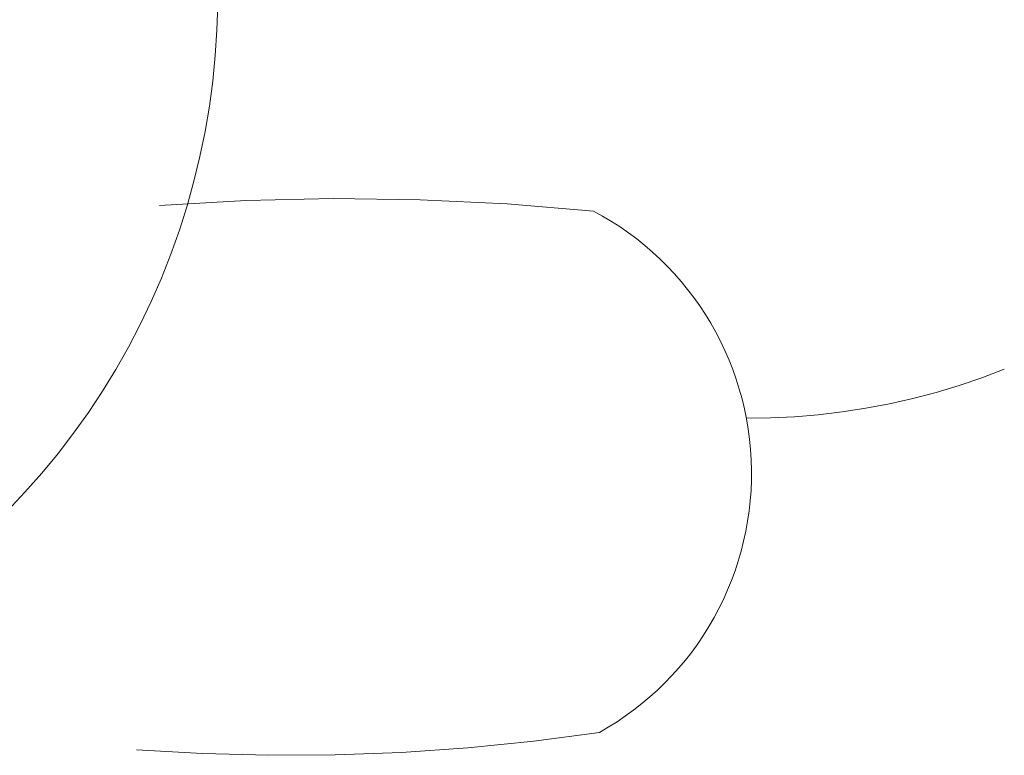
# Model space of a CAD drawing. Header units: millimetres. Extents: x -1459 to 125, y -3469 to 122.
# Tile 87 of 199: x -180.63 to -175.12, y -2950.28 to -2946.16. Entities that reach past the tile are written whole.
import ezdxf

# ---------------------------------------------------------------- set-up
doc = ezdxf.new("R2010")
doc.units = ezdxf.units.MM
doc.header["$MEASUREMENT"] = 0
doc.layers.add('Layer 1', color=7, linetype='Continuous')

msp = doc.modelspace()

# ---------------------------------------------------------------- linework, layer by layer
at = {"layer": 'Layer 1', "color": 5, "lineweight": 9}
for points, knots in [([(-182.1575, -2942.1839), (-182.1575, -2942.1839), (-182.2918, -2942.1348), (-182.2918, -2942.1348), (-182.2918, -2942.1348), (-182.4276, -2942.0904), (-182.4276, -2942.0904), (-182.4276, -2942.0904), (-182.565, -2942.0507), (-182.565, -2942.0507), (-182.565, -2942.0507), (-182.7036, -2942.0159), (-182.7036, -2942.0159), (-182.7036, -2942.0159), (-182.8433, -2941.9859), (-182.8433, -2941.9859), (-182.8433, -2941.9859), (-182.984, -2941.9607), (-182.984, -2941.9607), (-182.984, -2941.9607), (-183.1255, -2941.9404), (-183.1255, -2941.9404), (-183.1255, -2941.9404), (-183.2676, -2941.9251), (-183.2676, -2941.9251), (-183.2676, -2941.9251), (-183.4102, -2941.9147), (-183.4102, -2941.9147), (-183.4102, -2941.9147), (-183.553, -2941.9093), (-183.553, -2941.9093), (-183.553, -2941.9093), (-183.6959, -2941.9088), (-183.6959, -2941.9088), (-183.6959, -2941.9088), (-183.8388, -2941.9132), (-183.8388, -2941.9132), (-183.8388, -2941.9132), (-183.9814, -2941.9227), (-183.9814, -2941.9227), (-183.9814, -2941.9227), (-184.1236, -2941.9371), (-184.1236, -2941.9371), (-184.1236, -2941.9371), (-184.2652, -2941.9564), (-184.2652, -2941.9564), (-184.2652, -2941.9564), (-184.4061, -2941.9806), (-184.4061, -2941.9806), (-184.4061, -2941.9806), (-184.546, -2942.0097), (-184.546, -2942.0097), (-184.546, -2942.0097), (-184.6849, -2942.0436), (-184.6849, -2942.0436), (-184.6849, -2942.0436), (-184.8224, -2942.0823), (-184.8224, -2942.0823), (-184.8224, -2942.0823), (-184.9586, -2942.1258), (-184.9586, -2942.1258), (-184.9586, -2942.1258), (-185.0932, -2942.1739), (-185.0932, -2942.1739), (-185.0932, -2942.1739), (-185.226, -2942.2268), (-185.226, -2942.2268), (-185.226, -2942.2268), (-185.3569, -2942.2841), (-185.3569, -2942.2841), (-185.3569, -2942.2841), (-185.4857, -2942.346), (-185.4857, -2942.346), (-185.4857, -2942.346), (-185.6123, -2942.4124), (-185.6123, -2942.4124), (-185.6123, -2942.4124), (-185.7365, -2942.4831), (-185.7365, -2942.4831), (-185.7365, -2942.4831), (-185.8582, -2942.558), (-185.8582, -2942.558), (-185.8582, -2942.558), (-185.9773, -2942.6372), (-185.9773, -2942.6372), (-185.9773, -2942.6372), (-186.0935, -2942.7204), (-186.0935, -2942.7204), (-186.0935, -2942.7204), (-186.2067, -2942.8076), (-186.2067, -2942.8076), (-186.2067, -2942.8076), (-186.3169, -2942.8987), (-186.3169, -2942.8987), (-186.3169, -2942.8987), (-186.4238, -2942.9935), (-186.4238, -2942.9935), (-186.4238, -2942.9935), (-186.5274, -2943.092), (-186.5274, -2943.092), (-186.5274, -2943.092), (-186.6275, -2943.194), (-186.6275, -2943.194), (-186.6275, -2943.194), (-186.7239, -2943.2995), (-186.7239, -2943.2995), (-186.7239, -2943.2995), (-186.8167, -2943.4082), (-186.8167, -2943.4082), (-186.8167, -2943.4082), (-186.9056, -2943.5201), (-186.9056, -2943.5201), (-186.9056, -2943.5201), (-186.9907, -2943.635), (-186.9907, -2943.635), (-186.9907, -2943.635), (-187.0716, -2943.7528), (-187.0716, -2943.7528), (-187.0716, -2943.7528), (-187.1484, -2943.8733), (-187.1484, -2943.8733), (-187.1484, -2943.8733), (-187.221, -2943.9965), (-187.221, -2943.9965), (-187.221, -2943.9965), (-187.2893, -2944.122), (-187.2893, -2944.122), (-187.2893, -2944.122), (-187.3532, -2944.2499), (-187.3532, -2944.2499), (-187.3532, -2944.2499), (-187.4126, -2944.3799), (-187.4126, -2944.3799), (-187.4126, -2944.3799), (-187.4675, -2944.5119), (-187.4675, -2944.5119), (-187.4675, -2944.5119), (-187.5177, -2944.6457), (-187.5177, -2944.6457), (-187.5177, -2944.6457), (-187.5633, -2944.7811), (-187.5633, -2944.7811), (-187.5633, -2944.7811), (-187.6041, -2944.9181), (-187.6041, -2944.9181), (-187.6041, -2944.9181), (-187.6402, -2945.0564), (-187.6402, -2945.0564), (-187.6402, -2945.0564), (-187.6714, -2945.1959), (-187.6714, -2945.1959), (-187.6714, -2945.1959), (-187.6978, -2945.3364), (-187.6978, -2945.3364), (-187.6978, -2945.3364), (-187.7193, -2945.4777), (-187.7193, -2945.4777), (-187.7193, -2945.4777), (-187.7358, -2945.6196), (-187.7358, -2945.6196), (-187.7358, -2945.6196), (-187.7475, -2945.7621), (-187.7475, -2945.7621), (-187.7475, -2945.7621), (-187.7542, -2945.9049), (-187.7542, -2945.9049), (-187.7542, -2945.9049), (-187.7559, -2946.0478), (-187.7559, -2946.0478), (-187.7559, -2946.0478), (-187.7526, -2946.1907), (-187.7526, -2946.1907), (-187.7526, -2946.1907), (-187.7444, -2946.3334), (-187.7444, -2946.3334), (-187.7444, -2946.3334), (-187.7313, -2946.4757), (-187.7313, -2946.4757), (-187.7313, -2946.4757), (-187.7132, -2946.6175), (-187.7132, -2946.6175), (-187.7132, -2946.6175), (-187.6902, -2946.7586), (-187.6902, -2946.7586), (-187.6902, -2946.7586), (-187.6624, -2946.8987), (-187.6624, -2946.8987), (-187.6624, -2946.8987), (-187.6297, -2947.0379), (-187.6297, -2947.0379), (-187.6297, -2947.0379), (-187.5921, -2947.1758), (-187.5921, -2947.1758), (-187.5921, -2947.1758), (-187.5498, -2947.3123), (-187.5498, -2947.3123), (-187.5498, -2947.3123), (-187.5028, -2947.4473), (-187.5028, -2947.4473), (-187.5028, -2947.4473), (-187.4512, -2947.5806), (-187.4512, -2947.5806), (-187.4512, -2947.5806), (-187.3949, -2947.712), (-187.3949, -2947.712), (-187.3949, -2947.712), (-187.3342, -2947.8413), (-187.3342, -2947.8413), (-187.3342, -2947.8413), (-187.2689, -2947.9685), (-187.2689, -2947.9685), (-187.2689, -2947.9685), (-187.1993, -2948.0933), (-187.1993, -2948.0933), (-187.1993, -2948.0933), (-187.1254, -2948.2157), (-187.1254, -2948.2157), (-187.1254, -2948.2157), (-187.0473, -2948.3354), (-187.0473, -2948.3354), (-187.0473, -2948.3354), (-186.9651, -2948.4523), (-186.9651, -2948.4523), (-186.9651, -2948.4523), (-186.8789, -2948.5663), (-186.8789, -2948.5663), (-186.8789, -2948.5663), (-186.7888, -2948.6772), (-186.7888, -2948.6772), (-186.7888, -2948.6772), (-186.6949, -2948.785), (-186.6949, -2948.785), (-186.6949, -2948.785), (-186.5973, -2948.8894), (-186.5973, -2948.8894), (-186.5973, -2948.8894), (-186.4961, -2948.9904), (-186.4961, -2948.9904), (-186.4961, -2948.9904), (-186.3915, -2949.0878), (-186.3915, -2949.0878), (-186.3915, -2949.0878), (-186.2836, -2949.1815), (-186.2836, -2949.1815), (-186.2836, -2949.1815), (-186.1725, -2949.2714), (-186.1725, -2949.2714), (-186.1725, -2949.2714), (-186.0583, -2949.3574), (-186.0583, -2949.3574), (-186.0583, -2949.3574), (-185.9412, -2949.4394), (-185.9412, -2949.4394), (-185.9412, -2949.4394), (-185.8214, -2949.5172), (-185.8214, -2949.5172), (-185.8214, -2949.5172), (-185.6989, -2949.5909), (-185.6989, -2949.5909), (-185.6989, -2949.5909), (-185.5739, -2949.6603), (-185.5739, -2949.6603), (-185.5739, -2949.6603), (-185.4466, -2949.7253), (-185.4466, -2949.7253), (-185.4466, -2949.7253), (-185.3171, -2949.7858), (-185.3171, -2949.7858), (-185.3171, -2949.7858), (-185.1856, -2949.8418), (-185.1856, -2949.8418), (-185.1856, -2949.8418), (-185.0523, -2949.8932), (-185.0523, -2949.8932), (-185.0523, -2949.8932), (-184.9172, -2949.9399), (-184.9172, -2949.9399), (-184.9172, -2949.9399), (-184.7806, -2949.982), (-184.7806, -2949.982), (-184.7806, -2949.982), (-184.6426, -2950.0192), (-184.6426, -2950.0192), (-184.6426, -2950.0192), (-184.5034, -2950.0517), (-184.5034, -2950.0517), (-184.5034, -2950.0517), (-184.3631, -2950.0793), (-184.3631, -2950.0793), (-184.3631, -2950.0793), (-184.222, -2950.102), (-184.222, -2950.102), (-184.222, -2950.102), (-184.0802, -2950.1198), (-184.0802, -2950.1198), (-184.0802, -2950.1198), (-183.9379, -2950.1326), (-183.9379, -2950.1326), (-183.9379, -2950.1326), (-183.7952, -2950.1406), (-183.7952, -2950.1406), (-183.7952, -2950.1406), (-183.6523, -2950.1435), (-183.6523, -2950.1435), (-183.6523, -2950.1435), (-183.5093, -2950.1415), (-183.5093, -2950.1415), (-183.5093, -2950.1415), (-183.3666, -2950.1346), (-183.3666, -2950.1346), (-183.3666, -2950.1346), (-183.2241, -2950.1227), (-183.2241, -2950.1227), (-183.2241, -2950.1227), (-183.0822, -2950.1058), (-183.0822, -2950.1058), (-183.0822, -2950.1058), (-182.9409, -2950.0841), (-182.9409, -2950.0841), (-182.9409, -2950.0841), (-182.8005, -2950.0574), (-182.8005, -2950.0574), (-182.8005, -2950.0574), (-182.6611, -2950.0259), (-182.6611, -2950.0259), (-182.6611, -2950.0259), (-182.5229, -2949.9896), (-182.5229, -2949.9896), (-182.5229, -2949.9896), (-182.386, -2949.9485), (-182.386, -2949.9485), (-182.386, -2949.9485), (-182.2506, -2949.9026), (-182.2506, -2949.9026), (-182.2506, -2949.9026), (-182.1169, -2949.8521), (-182.1169, -2949.8521), (-182.1169, -2949.8521), (-181.985, -2949.797), (-181.985, -2949.797), (-181.985, -2949.797), (-181.8551, -2949.7374), (-181.8551, -2949.7374), (-181.8551, -2949.7374), (-181.7274, -2949.6733), (-181.7274, -2949.6733), (-181.7274, -2949.6733), (-181.602, -2949.6047), (-181.602, -2949.6047), (-181.602, -2949.6047), (-181.479, -2949.5319), (-181.479, -2949.5319), (-181.479, -2949.5319), (-181.3586, -2949.4548), (-181.3586, -2949.4548), (-181.3586, -2949.4548), (-181.241, -2949.3737), (-181.241, -2949.3737), (-181.241, -2949.3737), (-181.1262, -2949.2884), (-181.1262, -2949.2884), (-181.1262, -2949.2884), (-181.0145, -2949.1993), (-181.0145, -2949.1993), (-181.0145, -2949.1993), (-180.9059, -2949.1063), (-180.9059, -2949.1063), (-180.9059, -2949.1063), (-180.8007, -2949.0096), (-180.8007, -2949.0096), (-180.8007, -2949.0096), (-180.6988, -2948.9093), (-180.6988, -2948.9093), (-180.6988, -2948.9093), (-180.6005, -2948.8056), (-180.6005, -2948.8056), (-180.6005, -2948.8056), (-180.5059, -2948.6985), (-180.5059, -2948.6985), (-180.5059, -2948.6985), (-180.415, -2948.5881), (-180.415, -2948.5881), (-180.415, -2948.5881), (-180.328, -2948.4747), (-180.328, -2948.4747), (-180.328, -2948.4747), (-180.245, -2948.3584), (-180.245, -2948.3584), (-180.245, -2948.3584), (-180.1661, -2948.2392), (-180.1661, -2948.2392), (-180.1661, -2948.2392), (-180.0914, -2948.1173), (-180.0914, -2948.1173), (-180.0914, -2948.1173), (-180.021, -2947.993), (-180.021, -2947.993), (-180.021, -2947.993), (-179.9549, -2947.8663), (-179.9549, -2947.8663), (-179.9549, -2947.8663), (-179.8932, -2947.7373), (-179.8932, -2947.7373), (-179.8932, -2947.7373), (-179.8361, -2947.6063), (-179.8361, -2947.6063), (-179.8361, -2947.6063), (-179.7835, -2947.4734), (-179.7835, -2947.4734), (-179.7835, -2947.4734), (-179.7356, -2947.3387), (-179.7356, -2947.3387), (-179.7356, -2947.3387), (-179.6924, -2947.2025), (-179.6924, -2947.2025), (-179.6924, -2947.2025), (-179.654, -2947.0648), (-179.654, -2947.0648), (-179.654, -2947.0648), (-179.6203, -2946.9259), (-179.6203, -2946.9259), (-179.6203, -2946.9259), (-179.5915, -2946.7859), (-179.5915, -2946.7859), (-179.5915, -2946.7859), (-179.5676, -2946.645), (-179.5676, -2946.645), (-179.5676, -2946.645), (-179.5485, -2946.5033), (-179.5485, -2946.5033), (-179.5485, -2946.5033), (-179.5344, -2946.3611), (-179.5344, -2946.3611), (-179.5344, -2946.3611), (-179.5253, -2946.2185), (-179.5253, -2946.2185), (-179.5253, -2946.2185), (-179.5211, -2946.0756), (-179.5211, -2946.0756), (-179.5211, -2946.0756), (-179.5218, -2945.9327), (-179.5218, -2945.9327), (-179.5218, -2945.9327), (-179.5275, -2945.7899), (-179.5275, -2945.7899), (-179.5275, -2945.7899), (-179.5382, -2945.6473), (-179.5382, -2945.6473), (-179.5382, -2945.6473), (-179.5538, -2945.5053), (-179.5538, -2945.5053), (-179.5538, -2945.5053), (-179.5743, -2945.3638), (-179.5743, -2945.3638), (-179.5743, -2945.3638), (-179.5998, -2945.2232), (-179.5998, -2945.2232), (-179.5998, -2945.2232), (-179.6301, -2945.0835), (-179.6301, -2945.0835), (-179.6301, -2945.0835), (-179.6652, -2944.9449), (-179.6652, -2944.9449), (-179.6652, -2944.9449), (-179.7051, -2944.8077), (-179.7051, -2944.8077), (-179.7051, -2944.8077), (-179.7498, -2944.6719), (-179.7498, -2944.6719), (-179.7498, -2944.6719), (-179.7991, -2944.5378), (-179.7991, -2944.5378), (-179.7991, -2944.5378), (-179.8531, -2944.4054), (-179.8531, -2944.4054), (-179.8531, -2944.4054), (-179.9116, -2944.275), (-179.9116, -2944.275), (-179.9116, -2944.275), (-179.9746, -2944.1467), (-179.9746, -2944.1467), (-179.9746, -2944.1467), (-180.042, -2944.0207), (-180.042, -2944.0207), (-180.042, -2944.0207), (-180.1138, -2943.8971), (-180.1138, -2943.8971), (-180.1138, -2943.8971), (-180.1898, -2943.776), (-180.1898, -2943.776), (-180.1898, -2943.776), (-180.27, -2943.6577), (-180.27, -2943.6577), (-180.27, -2943.6577), (-180.3542, -2943.5422), (-180.3542, -2943.5422), (-180.3542, -2943.5422), (-180.4424, -2943.4297), (-180.4424, -2943.4297), (-180.4424, -2943.4297), (-180.5344, -2943.3204), (-180.5344, -2943.3204), (-180.5344, -2943.3204), (-180.6302, -2943.2143), (-180.6302, -2943.2143), (-180.6302, -2943.2143), (-180.7296, -2943.1116), (-180.7296, -2943.1116), (-180.7296, -2943.1116), (-180.8325, -2943.0124), (-180.8325, -2943.0124), (-180.8325, -2943.0124), (-180.9388, -2942.9168), (-180.9388, -2942.9168), (-180.9388, -2942.9168), (-181.0483, -2942.825), (-181.0483, -2942.825), (-181.0483, -2942.825), (-181.1609, -2942.737), (-181.1609, -2942.737), (-181.1609, -2942.737), (-181.2766, -2942.653), (-181.2766, -2942.653), (-181.2766, -2942.653), (-181.3951, -2942.5731), (-181.3951, -2942.5731), (-181.3951, -2942.5731), (-181.5163, -2942.4973), (-181.5163, -2942.4973), (-181.5163, -2942.4973), (-181.64, -2942.4258), (-181.64, -2942.4258), (-181.64, -2942.4258), (-181.7662, -2942.3586), (-181.7662, -2942.3586), (-181.7662, -2942.3586), (-181.8946, -2942.2958), (-181.8946, -2942.2958), (-181.8946, -2942.2958), (-182.0251, -2942.2376), (-182.0251, -2942.2376), (-182.0251, -2942.2376), (-182.1575, -2942.1839), (-182.1575, -2942.1839)], [0, 0, 0, 0, 0.005525, 0.005525, 0.005525, 0.01105, 0.01105, 0.01105, 0.016575, 0.016575, 0.016575, 0.022099, 0.022099, 0.022099, 0.027624, 0.027624, 0.027624, 0.033149, 0.033149, 0.033149, 0.038674, 0.038674, 0.038674, 0.044199, 0.044199, 0.044199, 0.049724, 0.049724, 0.049724, 0.055249, 0.055249, 0.055249, 0.060773, 0.060773, 0.060773, 0.066298, 0.066298, 0.066298, 0.071823, 0.071823, 0.071823, 0.077348, 0.077348, 0.077348, 0.082873, 0.082873, 0.082873, 0.088398, 0.088398, 0.088398, 0.093923, 0.093923, 0.093923, 0.099448, 0.099448, 0.099448, 0.104972, 0.104972, 0.104972, 0.110497, 0.110497, 0.110497, 0.116022, 0.116022, 0.116022, 0.121547, 0.121547, 0.121547, 0.127072, 0.127072, 0.127072, 0.132597, 0.132597, 0.132597, 0.138122, 0.138122, 0.138122, 0.143646, 0.143646, 0.143646, 0.149171, 0.149171, 0.149171, 0.154696, 0.154696, 0.154696, 0.160221, 0.160221, 0.160221, 0.165746, 0.165746, 0.165746, 0.171271, 0.171271, 0.171271, 0.176796, 0.176796, 0.176796, 0.18232, 0.18232, 0.18232, 0.187845, 0.187845, 0.187845, 0.19337, 0.19337, 0.19337, 0.198895, 0.198895, 0.198895, 0.20442, 0.20442, 0.20442, 0.209945, 0.209945, 0.209945, 0.21547, 0.21547, 0.21547, 0.220994, 0.220994, 0.220994, 0.226519, 0.226519, 0.226519, 0.232044, 0.232044, 0.232044, 0.237569, 0.237569, 0.237569, 0.243094, 0.243094, 0.243094, 0.248619, 0.248619, 0.248619, 0.254144, 0.254144, 0.254144, 0.259669, 0.259669, 0.259669, 0.265193, 0.265193, 0.265193, 0.270718, 0.270718, 0.270718, 0.276243, 0.276243, 0.276243, 0.281768, 0.281768, 0.281768, 0.287293, 0.287293, 0.287293, 0.292818, 0.292818, 0.292818, 0.298343, 0.298343, 0.298343, 0.303867, 0.303867, 0.303867, 0.309392, 0.309392, 0.309392, 0.314917, 0.314917, 0.314917, 0.320442, 0.320442, 0.320442, 0.325967, 0.325967, 0.325967, 0.331492, 0.331492, 0.331492, 0.337017, 0.337017, 0.337017, 0.342541, 0.342541, 0.342541, 0.348066, 0.348066, 0.348066, 0.353591, 0.353591, 0.353591, 0.359116, 0.359116, 0.359116, 0.364641, 0.364641, 0.364641, 0.370166, 0.370166, 0.370166, 0.375691, 0.375691, 0.375691, 0.381215, 0.381215, 0.381215, 0.38674, 0.38674, 0.38674, 0.392265, 0.392265, 0.392265, 0.39779, 0.39779, 0.39779, 0.403315, 0.403315, 0.403315, 0.40884, 0.40884, 0.40884, 0.414365, 0.414365, 0.414365, 0.41989, 0.41989, 0.41989, 0.425414, 0.425414, 0.425414, 0.430939, 0.430939, 0.430939, 0.436464, 0.436464, 0.436464, 0.441989, 0.441989, 0.441989, 0.447514, 0.447514, 0.447514, 0.453039, 0.453039, 0.453039, 0.458564, 0.458564, 0.458564, 0.464088, 0.464088, 0.464088, 0.469613, 0.469613, 0.469613, 0.475138, 0.475138, 0.475138, 0.480663, 0.480663, 0.480663, 0.486188, 0.486188, 0.486188, 0.491713, 0.491713, 0.491713, 0.497238, 0.497238, 0.497238, 0.502762, 0.502762, 0.502762, 0.508287, 0.508287, 0.508287, 0.513812, 0.513812, 0.513812, 0.519337, 0.519337, 0.519337, 0.524862, 0.524862, 0.524862, 0.530387, 0.530387, 0.530387, 0.535912, 0.535912, 0.535912, 0.541436, 0.541436, 0.541436, 0.546961, 0.546961, 0.546961, 0.552486, 0.552486, 0.552486, 0.558011, 0.558011, 0.558011, 0.563536, 0.563536, 0.563536, 0.569061, 0.569061, 0.569061, 0.574586, 0.574586, 0.574586, 0.58011, 0.58011, 0.58011, 0.585635, 0.585635, 0.585635, 0.59116, 0.59116, 0.59116, 0.596685, 0.596685, 0.596685, 0.60221, 0.60221, 0.60221, 0.607735, 0.607735, 0.607735, 0.61326, 0.61326, 0.61326, 0.618785, 0.618785, 0.618785, 0.624309, 0.624309, 0.624309, 0.629834, 0.629834, 0.629834, 0.635359, 0.635359, 0.635359, 0.640884, 0.640884, 0.640884, 0.646409, 0.646409, 0.646409, 0.651934, 0.651934, 0.651934, 0.657459, 0.657459, 0.657459, 0.662983, 0.662983, 0.662983, 0.668508, 0.668508, 0.668508, 0.674033, 0.674033, 0.674033, 0.679558, 0.679558, 0.679558, 0.685083, 0.685083, 0.685083, 0.690608, 0.690608, 0.690608, 0.696133, 0.696133, 0.696133, 0.701657, 0.701657, 0.701657, 0.707182, 0.707182, 0.707182, 0.712707, 0.712707, 0.712707, 0.718232, 0.718232, 0.718232, 0.723757, 0.723757, 0.723757, 0.729282, 0.729282, 0.729282, 0.734807, 0.734807, 0.734807, 0.740331, 0.740331, 0.740331, 0.745856, 0.745856, 0.745856, 0.751381, 0.751381, 0.751381, 0.756906, 0.756906, 0.756906, 0.762431, 0.762431, 0.762431, 0.767956, 0.767956, 0.767956, 0.773481, 0.773481, 0.773481, 0.779006, 0.779006, 0.779006, 0.78453, 0.78453, 0.78453, 0.790055, 0.790055, 0.790055, 0.79558, 0.79558, 0.79558, 0.801105, 0.801105, 0.801105, 0.80663, 0.80663, 0.80663, 0.812155, 0.812155, 0.812155, 0.81768, 0.81768, 0.81768, 0.823204, 0.823204, 0.823204, 0.828729, 0.828729, 0.828729, 0.834254, 0.834254, 0.834254, 0.839779, 0.839779, 0.839779, 0.845304, 0.845304, 0.845304, 0.850829, 0.850829, 0.850829, 0.856354, 0.856354, 0.856354, 0.861878, 0.861878, 0.861878, 0.867403, 0.867403, 0.867403, 0.872928, 0.872928, 0.872928, 0.878453, 0.878453, 0.878453, 0.883978, 0.883978, 0.883978, 0.889503, 0.889503, 0.889503, 0.895028, 0.895028, 0.895028, 0.900552, 0.900552, 0.900552, 0.906077, 0.906077, 0.906077, 0.911602, 0.911602, 0.911602, 0.917127, 0.917127, 0.917127, 0.922652, 0.922652, 0.922652, 0.928177, 0.928177, 0.928177, 0.933702, 0.933702, 0.933702, 0.939227, 0.939227, 0.939227, 0.944751, 0.944751, 0.944751, 0.950276, 0.950276, 0.950276, 0.955801, 0.955801, 0.955801, 0.961326, 0.961326, 0.961326, 0.966851, 0.966851, 0.966851, 0.972376, 0.972376, 0.972376, 0.977901, 0.977901, 0.977901, 0.983425, 0.983425, 0.983425, 0.98895, 0.98895, 0.98895, 0.994475, 0.994475, 0.994475, 1, 1, 1, 1]), ([(-179.9767, -2950.2466), (-179.9767, -2950.2466), (-179.6058, -2950.2681), (-179.6058, -2950.2681), (-179.6058, -2950.2681), (-179.2344, -2950.2778), (-179.2344, -2950.2778), (-179.2344, -2950.2778), (-178.8629, -2950.2757), (-178.8629, -2950.2757), (-178.8629, -2950.2757), (-178.4917, -2950.2618), (-178.4917, -2950.2618), (-178.4917, -2950.2618), (-178.1211, -2950.2361), (-178.1211, -2950.2361), (-178.1211, -2950.2361), (-177.7515, -2950.1986), (-177.7515, -2950.1986), (-177.7515, -2950.1986), (-177.3832, -2950.1493), (-177.3832, -2950.1493), (-177.3832, -2950.1493), (-177.3335, -2950.1205), (-177.3335, -2950.1205), (-177.3335, -2950.1205), (-177.2849, -2950.0899), (-177.2849, -2950.0899), (-177.2849, -2950.0899), (-177.2373, -2950.0577), (-177.2373, -2950.0577), (-177.2373, -2950.0577), (-177.1908, -2950.0238), (-177.1908, -2950.0238), (-177.1908, -2950.0238), (-177.1456, -2949.9884), (-177.1456, -2949.9884), (-177.1456, -2949.9884), (-177.1016, -2949.9514), (-177.1016, -2949.9514), (-177.1016, -2949.9514), (-177.0589, -2949.9129), (-177.0589, -2949.9129), (-177.0589, -2949.9129), (-177.0176, -2949.873), (-177.0176, -2949.873), (-177.0176, -2949.873), (-176.9777, -2949.8316), (-176.9777, -2949.8316), (-176.9777, -2949.8316), (-176.9392, -2949.7889), (-176.9392, -2949.7889), (-176.9392, -2949.7889), (-176.9022, -2949.7449), (-176.9022, -2949.7449), (-176.9022, -2949.7449), (-176.8668, -2949.6996), (-176.8668, -2949.6996), (-176.8668, -2949.6996), (-176.833, -2949.6532), (-176.833, -2949.6532), (-176.833, -2949.6532), (-176.8008, -2949.6056), (-176.8008, -2949.6056), (-176.8008, -2949.6056), (-176.7703, -2949.5569), (-176.7703, -2949.5569), (-176.7703, -2949.5569), (-176.7414, -2949.5072), (-176.7414, -2949.5072), (-176.7414, -2949.5072), (-176.7143, -2949.4565), (-176.7143, -2949.4565), (-176.7143, -2949.4565), (-176.689, -2949.4049), (-176.689, -2949.4049), (-176.689, -2949.4049), (-176.6655, -2949.3524), (-176.6655, -2949.3524), (-176.6655, -2949.3524), (-176.6438, -2949.2992), (-176.6438, -2949.2992), (-176.6438, -2949.2992), (-176.624, -2949.2453), (-176.624, -2949.2453), (-176.624, -2949.2453), (-176.606, -2949.1907), (-176.606, -2949.1907), (-176.606, -2949.1907), (-176.5899, -2949.1355), (-176.5899, -2949.1355), (-176.5899, -2949.1355), (-176.5758, -2949.0798), (-176.5758, -2949.0798), (-176.5758, -2949.0798), (-176.5636, -2949.0236), (-176.5636, -2949.0236), (-176.5636, -2949.0236), (-176.5534, -2948.9671), (-176.5534, -2948.9671), (-176.5534, -2948.9671), (-176.5451, -2948.9102), (-176.5451, -2948.9102), (-176.5451, -2948.9102), (-176.5388, -2948.8531), (-176.5388, -2948.8531), (-176.5388, -2948.8531), (-176.5344, -2948.7958), (-176.5344, -2948.7958), (-176.5344, -2948.7958), (-176.5321, -2948.7383), (-176.5321, -2948.7383), (-176.5321, -2948.7383), (-176.5317, -2948.6809), (-176.5317, -2948.6809), (-176.5317, -2948.6809), (-176.5334, -2948.6234), (-176.5334, -2948.6234), (-176.5334, -2948.6234), (-176.537, -2948.5661), (-176.537, -2948.5661), (-176.537, -2948.5661), (-176.5426, -2948.5089), (-176.5426, -2948.5089), (-176.5426, -2948.5089), (-176.5502, -2948.4519), (-176.5502, -2948.4519), (-176.5502, -2948.4519), (-176.5597, -2948.3952), (-176.5597, -2948.3952), (-176.5597, -2948.3952), (-176.5712, -2948.3389), (-176.5712, -2948.3389), (-176.5712, -2948.3389), (-176.5847, -2948.283), (-176.5847, -2948.283), (-176.5847, -2948.283), (-176.6, -2948.2276), (-176.6, -2948.2276), (-176.6, -2948.2276), (-176.6173, -2948.1728), (-176.6173, -2948.1728), (-176.6173, -2948.1728), (-176.6365, -2948.1187), (-176.6365, -2948.1187), (-176.6365, -2948.1187), (-176.6575, -2948.0652), (-176.6575, -2948.0652), (-176.6575, -2948.0652), (-176.6804, -2948.0124), (-176.6804, -2948.0124), (-176.6804, -2948.0124), (-176.7051, -2947.9605), (-176.7051, -2947.9605), (-176.7051, -2947.9605), (-176.7315, -2947.9095), (-176.7315, -2947.9095), (-176.7315, -2947.9095), (-176.7597, -2947.8594), (-176.7597, -2947.8594), (-176.7597, -2947.8594), (-176.7897, -2947.8104), (-176.7897, -2947.8104), (-176.7897, -2947.8104), (-176.8213, -2947.7624), (-176.8213, -2947.7624), (-176.8213, -2947.7624), (-176.8545, -2947.7155), (-176.8545, -2947.7155), (-176.8545, -2947.7155), (-176.8894, -2947.6698), (-176.8894, -2947.6698), (-176.8894, -2947.6698), (-176.9258, -2947.6253), (-176.9258, -2947.6253), (-176.9258, -2947.6253), (-176.9637, -2947.5822), (-176.9637, -2947.5822), (-176.9637, -2947.5822), (-177.0031, -2947.5403), (-177.0031, -2947.5403), (-177.0031, -2947.5403), (-177.044, -2947.4999), (-177.044, -2947.4999), (-177.044, -2947.4999), (-177.0862, -2947.4609), (-177.0862, -2947.4609), (-177.0862, -2947.4609), (-177.1297, -2947.4233), (-177.1297, -2947.4233), (-177.1297, -2947.4233), (-177.1745, -2947.3873), (-177.1745, -2947.3873), (-177.1745, -2947.3873), (-177.2205, -2947.3529), (-177.2205, -2947.3529), (-177.2205, -2947.3529), (-177.2677, -2947.3201), (-177.2677, -2947.3201), (-177.2677, -2947.3201), (-177.316, -2947.2889), (-177.316, -2947.2889), (-177.316, -2947.2889), (-177.3653, -2947.2595), (-177.3653, -2947.2595), (-177.3653, -2947.2595), (-177.4157, -2947.2317), (-177.4157, -2947.2317), (-177.4157, -2947.2317), (-177.9009, -2947.1916), (-177.9009, -2947.1916), (-177.9009, -2947.1916), (-178.3872, -2947.1683), (-178.3872, -2947.1683), (-178.3872, -2947.1683), (-178.8741, -2947.1618), (-178.8741, -2947.1618), (-178.8741, -2947.1618), (-179.3609, -2947.1722), (-179.3609, -2947.1722), (-179.3609, -2947.1722), (-179.847, -2947.1993), (-179.847, -2947.1993)], [0, 0, 0, 0, 0.013514, 0.013514, 0.013514, 0.027027, 0.027027, 0.027027, 0.040541, 0.040541, 0.040541, 0.054054, 0.054054, 0.054054, 0.067568, 0.067568, 0.067568, 0.081081, 0.081081, 0.081081, 0.094595, 0.094595, 0.094595, 0.108108, 0.108108, 0.108108, 0.121622, 0.121622, 0.121622, 0.135135, 0.135135, 0.135135, 0.148649, 0.148649, 0.148649, 0.162162, 0.162162, 0.162162, 0.175676, 0.175676, 0.175676, 0.189189, 0.189189, 0.189189, 0.202703, 0.202703, 0.202703, 0.216216, 0.216216, 0.216216, 0.22973, 0.22973, 0.22973, 0.243243, 0.243243, 0.243243, 0.256757, 0.256757, 0.256757, 0.27027, 0.27027, 0.27027, 0.283784, 0.283784, 0.283784, 0.297297, 0.297297, 0.297297, 0.310811, 0.310811, 0.310811, 0.324324, 0.324324, 0.324324, 0.337838, 0.337838, 0.337838, 0.351351, 0.351351, 0.351351, 0.364865, 0.364865, 0.364865, 0.378378, 0.378378, 0.378378, 0.391892, 0.391892, 0.391892, 0.405405, 0.405405, 0.405405, 0.418919, 0.418919, 0.418919, 0.432432, 0.432432, 0.432432, 0.445946, 0.445946, 0.445946, 0.459459, 0.459459, 0.459459, 0.472973, 0.472973, 0.472973, 0.486486, 0.486486, 0.486486, 0.5, 0.5, 0.5, 0.513514, 0.513514, 0.513514, 0.527027, 0.527027, 0.527027, 0.540541, 0.540541, 0.540541, 0.554054, 0.554054, 0.554054, 0.567568, 0.567568, 0.567568, 0.581081, 0.581081, 0.581081, 0.594595, 0.594595, 0.594595, 0.608108, 0.608108, 0.608108, 0.621622, 0.621622, 0.621622, 0.635135, 0.635135, 0.635135, 0.648649, 0.648649, 0.648649, 0.662162, 0.662162, 0.662162, 0.675676, 0.675676, 0.675676, 0.689189, 0.689189, 0.689189, 0.702703, 0.702703, 0.702703, 0.716216, 0.716216, 0.716216, 0.72973, 0.72973, 0.72973, 0.743243, 0.743243, 0.743243, 0.756757, 0.756757, 0.756757, 0.77027, 0.77027, 0.77027, 0.783784, 0.783784, 0.783784, 0.797297, 0.797297, 0.797297, 0.810811, 0.810811, 0.810811, 0.824324, 0.824324, 0.824324, 0.837838, 0.837838, 0.837838, 0.851351, 0.851351, 0.851351, 0.864865, 0.864865, 0.864865, 0.878378, 0.878378, 0.878378, 0.891892, 0.891892, 0.891892, 0.905405, 0.905405, 0.905405, 0.918919, 0.918919, 0.918919, 0.932432, 0.932432, 0.932432, 0.945946, 0.945946, 0.945946, 0.959459, 0.959459, 0.959459, 0.972973, 0.972973, 0.972973, 0.986486, 0.986486, 0.986486, 1, 1, 1, 1]), ([(-175.116, -2948.1172), (-175.116, -2948.1172), (-175.2418, -2948.1648), (-175.2418, -2948.1648), (-175.2418, -2948.1648), (-175.3692, -2948.2079), (-175.3692, -2948.2079), (-175.3692, -2948.2079), (-175.498, -2948.2466), (-175.498, -2948.2466), (-175.498, -2948.2466), (-175.628, -2948.2808), (-175.628, -2948.2808), (-175.628, -2948.2808), (-175.7592, -2948.3104), (-175.7592, -2948.3104), (-175.7592, -2948.3104), (-175.8913, -2948.3354), (-175.8913, -2948.3354), (-175.8913, -2948.3354), (-176.0242, -2948.3557), (-176.0242, -2948.3557), (-176.0242, -2948.3557), (-176.1578, -2948.3715), (-176.1578, -2948.3715), (-176.1578, -2948.3715), (-176.2918, -2948.3825), (-176.2918, -2948.3825), (-176.2918, -2948.3825), (-176.4261, -2948.3889), (-176.4261, -2948.3889), (-176.4261, -2948.3889), (-176.5606, -2948.3906), (-176.5606, -2948.3906)], [0, 0, 0, 0, 0.090909, 0.090909, 0.090909, 0.181818, 0.181818, 0.181818, 0.272727, 0.272727, 0.272727, 0.363636, 0.363636, 0.363636, 0.454545, 0.454545, 0.454545, 0.545455, 0.545455, 0.545455, 0.636364, 0.636364, 0.636364, 0.727273, 0.727273, 0.727273, 0.818182, 0.818182, 0.818182, 0.909091, 0.909091, 0.909091, 1, 1, 1, 1])]:
    msp.add_open_spline(points, degree=3, knots=knots, dxfattribs=at)

doc.saveas('drawing.dxf')
